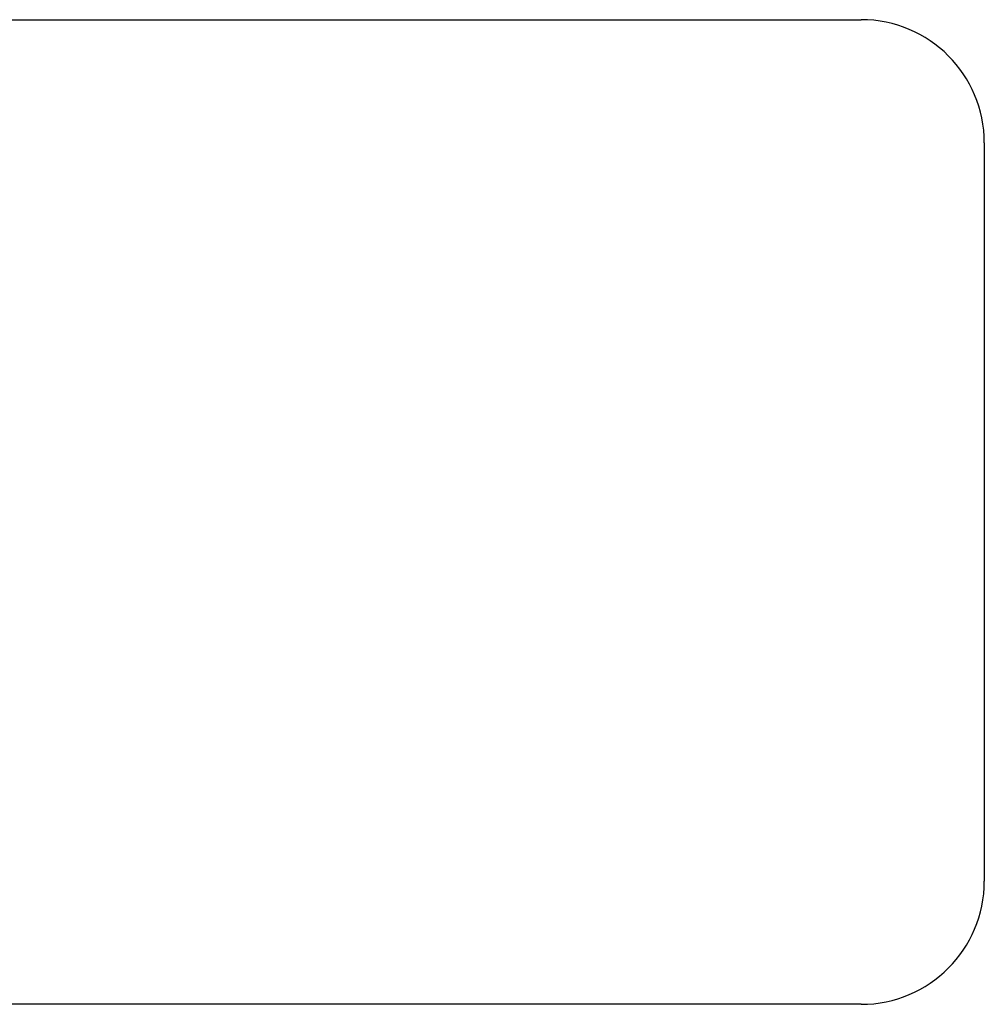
# Model space of a CAD drawing. Header units: inches. Extents: x 17 to 428, y 46 to 203.
# Tile 7 of 114: x 152.68 to 154.64, y 131.27 to 133.27. Entities that reach past the tile are written whole.
import ezdxf

# ---------------------------------------------------------------- set-up
doc = ezdxf.new("R2010")
doc.units = ezdxf.units.IN
doc.header["$MEASUREMENT"] = 0
doc.layers.add('Visible Edges(ANSI)', color=7, linetype='Continuous', lineweight=25)

msp = doc.modelspace()

# ---------------------------------------------------------------- linework, layer by layer
at = {"layer": 'Visible Edges(ANSI)'}
for p, q in [((151.3914, 133.2727), (154.3914, 133.2727)), ((154.6414, 133.0227), (154.6414, 131.5227)), ((154.3914, 131.2727), (151.3914, 131.2727))]:
    msp.add_line(p, q, dxfattribs=at)
for centre, start, end in [((154.3914, 133.0227), 0, 90), ((154.3914, 131.5227), 270, 0)]:
    msp.add_arc(centre, 0.25, start, end, dxfattribs=at)

doc.saveas('drawing.dxf')
